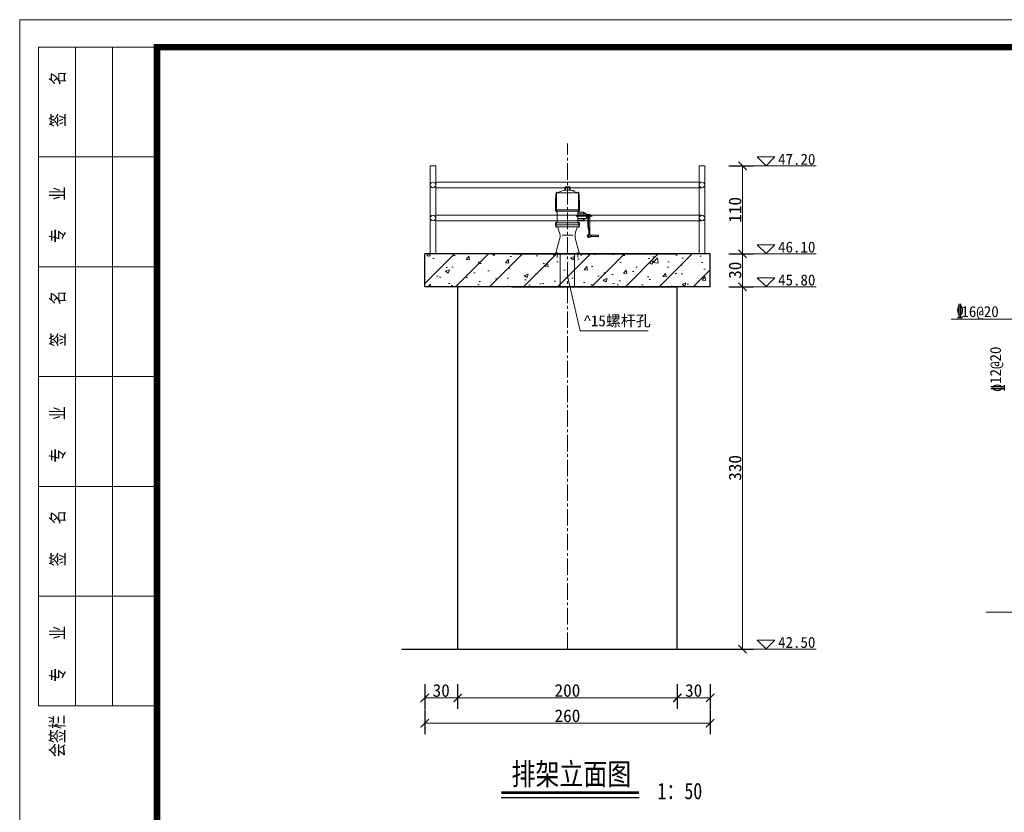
# Model space of a CAD drawing. Extents: x -13074 to 1448651, y 3648755 to 8081248.
# Tile 135 of 173: x 563140 to 563319, y 3858638 to 3858782. Entities that reach past the tile are written whole.
import ezdxf
from ezdxf.enums import TextEntityAlignment as Align
from ezdxf.lldxf.tags import DXFTag

# ---------------------------------------------------------------- set-up
doc = ezdxf.new("R2010")
doc.units = 0
doc.header["$PDMODE"] = 32
doc.header["$PDSIZE"] = 0.2
doc.linetypes.add('CENTER2', pattern=[1.125, 0.75, -0.125, 0.125, -0.125])
doc.layers.get('0').update_dxf_attribs({"linetype": 'CONTINUOUS'})
doc.layers.get('Defpoints').update_dxf_attribs({"linetype": 'CONTINUOUS'})
for name, color, linetype, lineweight in [('0.09中心线', 1, 'DASHDOT2', 9), ('0.09标注线', 3, 'CONTINUOUS', 9), ('0.13文字', 255, 'CONTINUOUS', 13), ('0.15红线', 1, 'CONTINUOUS', 15), ('0.30粗线', 7, 'CONTINUOUS', 30), ('SHEET', 1, 'CONTINUOUS', 15), ('填充符', 7, 'CONTINUOUS', 9), ('文字', 7, 'CONTINUOUS', 15), ('粗线', 7, 'CONTINUOUS', 35), ('细实线', 3, 'CONTINUOUS', 20), ('细线', 7, 'CONTINUOUS', 15)]:
    doc.layers.add(name, color=color, linetype=linetype, lineweight=lineweight)
doc.layers.add('DIM', color=3, linetype='CONTINUOUS')
doc.styles.add('-仿宋_GB2312', font='FangSong_GB2312.ttf')
doc.styles.add('CHX-1', font='tssdeng.shx', dxfattribs={"width": 0.7, "height": 300, "bigfont": 'atssdchn.shx'})
doc.styles.add('FHZ', font='FangSong_GB2312.ttf', dxfattribs={"width": 0.707, "height": 300})
tags = doc.linetypes.add('DASHDOT2', pattern=[0.5, 0.25, -0.125, 0, -0.125]).pattern_tags.tags
tags[10:11] = [DXFTag(74, 4), DXFTag(75, 0), DXFTag(340, '0'), DXFTag(46, 1.0), DXFTag(50, 0.0), DXFTag(44, 0.0), DXFTag(45, 0.0)]
tags[8:9] = [DXFTag(74, 4), DXFTag(75, 0), DXFTag(340, '0'), DXFTag(46, 1.0), DXFTag(50, 0.0), DXFTag(44, 0.0), DXFTag(45, 0.0)]
tags[6:7] = [DXFTag(74, 4), DXFTag(75, 0), DXFTag(340, '0'), DXFTag(46, 1.0), DXFTag(50, 0.0), DXFTag(44, 0.0), DXFTag(45, 0.0)]
tags[4:5] = [DXFTag(74, 4), DXFTag(75, 0), DXFTag(340, '0'), DXFTag(46, 1.0), DXFTag(50, 0.0), DXFTag(44, 0.0), DXFTag(45, 0.0)]
doc.dimstyles.new('副本 (2) STANDARD', dxfattribs={"dimscale": 0, "dimtxt": 3.5, "dimasz": 1.5, "dimexe": 2, "dimexo": 2.25, "dimgap": 0.2, "dimtad": 1, "dimdec": 1, "dimzin": 0, "dimdsep": 46, "dimtxsty": '-仿宋_GB2312', "dimblk": 'ARCHTICK', "dimcen": 0.09, "dimadec": 0, "dimazin": 0, "dimtfac": 1, "dimtdec": 1, "dimtix": 1, "dimtmove": 2, "dimatfit": 3, "dimfxlon": 1, "dimtolj": 1, "dimtzin": 0, "dimlwd": 9, "dimarcsym": 0})

# ---------------------------------------------------------------- blocks, each defined once
blk = doc.blocks.new('_ARCHTICK')
at = {"color": 0, "linetype": 'ByBlock', "const_width": 0.15}
blk.add_lwpolyline([(-0.5, -0.5), (0.5, 0.5)], dxfattribs=at)
blk = doc.blocks.new('*D2831')
at = {"layer": '0.09标注线', "color": 0, "lineweight": -2}
for p, q in [((563213.57, 3858661.45), (563213.57, 3858656.95)), ((563219.57, 3858661.45), (563219.57, 3858656.95))]:
    blk.add_line(p, q, dxfattribs=at)
at = {"layer": '0.09标注线', "color": 0, "lineweight": 9}
blk.add_line((563213.57, 3858658.95), (563219.57, 3858658.95), dxfattribs=at)
at = {"layer": 'Defpoints', "color": 0, "lineweight": 13}
for p in [(563213.57, 3858737.85), (563219.57, 3858737.85), (563219.57, 3858658.95)]:
    blk.add_point(p, dxfattribs=at)
at = {"layer": '0.09标注线', "color": 0, "lineweight": 9, "xscale": 1.5, "yscale": 1.5, "zscale": 1.5, "rotation": 180}
blk.add_blockref('_ARCHTICK', (563213.57, 3858658.95), dxfattribs=at)
at = {"layer": '0.09标注线', "color": 0, "lineweight": 9, "xscale": 1.5, "yscale": 1.5, "zscale": 1.5}
blk.add_blockref('_ARCHTICK', (563219.57, 3858658.95), dxfattribs=at)
at = {"layer": '0.09标注线', "color": 0, "insert": (563216.57, 3858660.3), "char_height": 2.3, "attachment_point": 5, "style": '-仿宋_GB2312'}
blk.add_mtext('\\A1;30', dxfattribs=at)
blk = doc.blocks.new('*D2832')
at = {"layer": '0.09标注线', "color": 0, "lineweight": -2}
for p, q in [((563219.57, 3858661.45), (563219.57, 3858656.95)), ((563259.57, 3858661.45), (563259.57, 3858656.95))]:
    blk.add_line(p, q, dxfattribs=at)
at = {"layer": '0.09标注线', "color": 0, "lineweight": 9}
blk.add_line((563219.57, 3858658.95), (563259.57, 3858658.95), dxfattribs=at)
at = {"layer": 'Defpoints', "color": 0, "lineweight": 13}
for p in [(563259.57, 3858737.85), (563219.57, 3858667.85), (563259.57, 3858658.95)]:
    blk.add_point(p, dxfattribs=at)
at = {"layer": '0.09标注线', "color": 0, "lineweight": 9, "xscale": 1.5, "yscale": 1.5, "zscale": 1.5, "rotation": 180}
blk.add_blockref('_ARCHTICK', (563219.57, 3858658.95), dxfattribs=at)
at = {"layer": '0.09标注线', "color": 0, "lineweight": 9, "xscale": 1.5, "yscale": 1.5, "zscale": 1.5}
blk.add_blockref('_ARCHTICK', (563259.57, 3858658.95), dxfattribs=at)
at = {"layer": '0.09标注线', "color": 0, "insert": (563239.57, 3858660.3), "char_height": 2.3, "attachment_point": 5, "style": '-仿宋_GB2312'}
blk.add_mtext('\\A1;200', dxfattribs=at)
blk = doc.blocks.new('*D2833')
at = {"layer": '0.09标注线', "color": 0, "lineweight": -2}
for p, q in [((563259.57, 3858661.45), (563259.57, 3858656.95)), ((563265.57, 3858661.45), (563265.57, 3858656.95))]:
    blk.add_line(p, q, dxfattribs=at)
at = {"layer": '0.09标注线', "color": 0, "lineweight": 9}
blk.add_line((563259.57, 3858658.95), (563265.57, 3858658.95), dxfattribs=at)
at = {"layer": 'Defpoints', "color": 0, "lineweight": 13}
for p in [(563259.57, 3858737.85), (563265.57, 3858737.85), (563265.57, 3858658.95)]:
    blk.add_point(p, dxfattribs=at)
at = {"layer": '0.09标注线', "color": 0, "lineweight": 9, "xscale": 1.5, "yscale": 1.5, "zscale": 1.5, "rotation": 180}
blk.add_blockref('_ARCHTICK', (563259.57, 3858658.95), dxfattribs=at)
at = {"layer": '0.09标注线', "color": 0, "lineweight": 9, "xscale": 1.5, "yscale": 1.5, "zscale": 1.5}
blk.add_blockref('_ARCHTICK', (563265.57, 3858658.95), dxfattribs=at)
at = {"layer": '0.09标注线', "color": 0, "insert": (563262.57, 3858660.3), "char_height": 2.3, "attachment_point": 5, "style": '-仿宋_GB2312'}
blk.add_mtext('\\A1;30', dxfattribs=at)
blk = doc.blocks.new('*D2834')
at = {"layer": '0.09标注线', "color": 0, "lineweight": -2}
for p, q in [((563213.57, 3858656.84), (563213.57, 3858652.34)), ((563265.57, 3858656.84), (563265.57, 3858652.34))]:
    blk.add_line(p, q, dxfattribs=at)
at = {"layer": '0.09标注线', "color": 0, "lineweight": 9}
blk.add_line((563213.57, 3858654.34), (563265.57, 3858654.34), dxfattribs=at)
at = {"layer": 'Defpoints', "color": 0, "lineweight": 13}
for p in [(563213.57, 3858737.85), (563265.57, 3858737.85), (563265.57, 3858654.34)]:
    blk.add_point(p, dxfattribs=at)
at = {"layer": '0.09标注线', "color": 0, "lineweight": 9, "xscale": 1.5, "yscale": 1.5, "zscale": 1.5, "rotation": 180}
blk.add_blockref('_ARCHTICK', (563213.57, 3858654.34), dxfattribs=at)
at = {"layer": '0.09标注线', "color": 0, "lineweight": 9, "xscale": 1.5, "yscale": 1.5, "zscale": 1.5}
blk.add_blockref('_ARCHTICK', (563265.57, 3858654.34), dxfattribs=at)
at = {"layer": '0.09标注线', "color": 0, "insert": (563239.57, 3858655.69), "char_height": 2.3, "attachment_point": 5, "style": '-仿宋_GB2312'}
blk.add_mtext('\\A1;260', dxfattribs=at)
blk = doc.blocks.new('*D2952')
at = {"layer": '0.09标注线', "color": 0, "lineweight": -2}
for p, q in [((563268.97, 3858733.85), (563273.47, 3858733.85)), ((563268.97, 3858667.85), (563273.47, 3858667.85))]:
    blk.add_line(p, q, dxfattribs=at)
at = {"layer": '0.09标注线', "color": 0, "lineweight": 9}
blk.add_line((563271.47, 3858667.85), (563271.47, 3858733.85), dxfattribs=at)
at = {"layer": 'Defpoints', "color": 0, "lineweight": 13}
for p in [(563259.57, 3858733.85), (563271.47, 3858733.85), (563259.57, 3858667.85)]:
    blk.add_point(p, dxfattribs=at)
at = {"layer": '0.09标注线', "color": 0, "lineweight": 9, "xscale": 1.5, "yscale": 1.5, "zscale": 1.5}
for p, rotation in [((563271.47, 3858733.85), 90), ((563271.47, 3858667.85), 270)]:
    blk.add_blockref('_ARCHTICK', p, dxfattribs=dict(at, rotation=rotation))
at = {"layer": '0.09标注线', "color": 0, "insert": (563270.12, 3858700.85), "char_height": 2.3, "attachment_point": 5, "rotation": 90, "style": '-仿宋_GB2312'}
blk.add_mtext('\\A1;330', dxfattribs=at)
blk = doc.blocks.new('*D2835')
at = {"layer": '0.09标注线', "color": 0, "lineweight": -2}
for p, q in [((563268.97, 3858739.85), (563273.47, 3858739.85)), ((563268.97, 3858733.85), (563273.47, 3858733.85))]:
    blk.add_line(p, q, dxfattribs=at)
at = {"layer": '0.09标注线', "color": 0, "lineweight": 9}
blk.add_line((563271.47, 3858733.85), (563271.47, 3858739.85), dxfattribs=at)
at = {"layer": 'Defpoints', "color": 0, "lineweight": 13}
for p in [(563265.57, 3858739.85), (563271.47, 3858739.85), (563265.57, 3858733.85)]:
    blk.add_point(p, dxfattribs=at)
at = {"layer": '0.09标注线', "color": 0, "lineweight": 9, "xscale": 1.5, "yscale": 1.5, "zscale": 1.5}
for p, rotation in [((563271.47, 3858739.85), 90), ((563271.47, 3858733.85), 270)]:
    blk.add_blockref('_ARCHTICK', p, dxfattribs=dict(at, rotation=rotation))
at = {"layer": '0.09标注线', "color": 0, "insert": (563270.12, 3858736.85), "char_height": 2.3, "attachment_point": 5, "rotation": 90, "style": '-仿宋_GB2312'}
blk.add_mtext('\\A1;30', dxfattribs=at)
blk = doc.blocks.new('*D2865')
at = {"layer": '0.09标注线', "color": 0, "lineweight": -2}
for p, q in [((563268.97, 3858755.85), (563273.47, 3858755.85)), ((563268.97, 3858739.85), (563273.47, 3858739.85))]:
    blk.add_line(p, q, dxfattribs=at)
at = {"layer": '0.09标注线', "color": 0, "lineweight": 9}
blk.add_line((563271.47, 3858755.85), (563271.47, 3858739.85), dxfattribs=at)
at = {"layer": 'Defpoints', "color": 0, "lineweight": 13}
for p in [(563264.57, 3858755.85), (563264.57, 3858739.85), (563271.47, 3858739.85)]:
    blk.add_point(p, dxfattribs=at)
at = {"layer": '0.09标注线', "color": 0, "lineweight": 9, "xscale": 1.5, "yscale": 1.5, "zscale": 1.5}
for p, rotation in [((563271.47, 3858755.85), 90), ((563271.47, 3858739.85), 270)]:
    blk.add_blockref('_ARCHTICK', p, dxfattribs=dict(at, rotation=rotation))
at = {"layer": '0.09标注线', "color": 0, "insert": (563270.12, 3858747.85), "char_height": 2.3, "attachment_point": 5, "rotation": 90, "style": '-仿宋_GB2312'}
blk.add_mtext('\\A1;110', dxfattribs=at)
blk = doc.blocks.new('jhl')
at = {"layer": '细线'}
for p, q in [((51304.9, 30128.6), (51304, 30127.6)), ((51304, 30127.6), (51311.8, 30127.6)), ((51304, 30123.2), (51304, 30127.6)), ((51304.9, 30128.6), (51310.9, 30128.6)), ((51304.9, 30123.2), (51304.9, 30127.6)), ((51310.9, 30128.6), (51311.8, 30127.6)), ((51310.9, 30127.6), (51310.9, 30123.2)), ((51311.8, 30127.6), (51311.8, 30123.2)), ((51325.3, 30119.2), (51290.6, 30119.2)), ((51291.1, 30120.6), (51291.1, 30089.9)), ((51291.5, 30119.2), (51303.1, 30123.2)), ((51303.1, 30123.2), (51312.7, 30123.2)), ((51324.3, 30119.2), (51312.7, 30123.2)), ((51315.5, 30122.2), (51315.8, 30123.2)), ((51315.8, 30123.2), (51317.7, 30122.5)), ((51315.9, 30122.1), (51316.2, 30123.1)), ((51317.4, 30122.6), (51317, 30121.7)), ((51317.7, 30122.5), (51317.4, 30121.6)), ((51324.7, 30120.6), (51324.7, 30089.9)), ((51289.6, 30094.4), (51289.6, 30092.6)), ((51326.2, 30093.4), (51289.6, 30093.4)), ((51290.8, 30091.5), (51325.1, 30091.5)), ((51292.4, 30091.5), (51292.4, 30073.9)), ((51321.2, 30083.9), (51345.2, 30083.9)), ((51323.4, 30091.5), (51323.4, 30073.9)), ((51323.4, 30089.7), (51332.1, 30089.7)), ((51323.4, 30087.4), (51337, 30087.4)), ((51323.4, 30080.4), (51337, 30080.4)), ((51326.2, 30094.4), (51326.2, 30092.6)), ((51332.1, 30089.7), (51337, 30087.4)), ((51332.1, 30089.7), (51332.1, 30087.4)), ((51332.1, 30080.4), (51332.1, 30077.7)), ((51332.1, 30077.7), (51337, 30080.4)), ((51337, 30087.4), (51337, 30080.4)), ((51341.9, 30086.2), (51337, 30086.2)), ((51338.6, 30081.7), (51337, 30081.7)), ((51338.6, 30081.7), (51338.6, 30083.7)), ((51338.6, 30081.7), (51338.6, 30068.9)), ((51339.9, 30083.7), (51339.9, 30068.9)), ((51341.9, 30081.7), (51339.9, 30081.7)), ((51341.9, 30086.2), (51341.9, 30051.7)), ((51289.6, 30069), (51289.6, 30073.9)), ((51289.6, 30073.9), (51326.2, 30073.9)), ((51326.2, 30070.9), (51289.6, 30070.9)), ((51290.8, 30074.9), (51290.8, 30066.9)), ((51325.1, 30067.9), (51290.8, 30067.9)), ((51293.1, 30066.6), (51295.5, 30059.4)), ((51322.7, 30066.6), (51320.3, 30059.4)), ((51323.4, 30077.7), (51332.1, 30077.7)), ((51325, 30074.9), (51325, 30066.9)), ((51326.2, 30073.9), (51326.2, 30069)), ((51338.6, 30068.9), (51340.5, 30060.9)), ((51339.9, 30068.9), (51341.9, 30060.5)), ((51296.2, 30050.4), (51290.4, 30028.3)), ((51300, 30054.9), (51315.8, 30054.9)), ((51319.6, 30050.4), (51325.5, 30028.3)), ((51341.9, 30056.2), (51339.7, 30056.2)), ((51339.7, 30056.2), (51339.7, 30051.7)), ((51341.9, 30051.7), (51339.7, 30051.7)), ((51340.5, 30060.9), (51340.5, 30056.2)), ((51354.8, 30055.1), (51341.9, 30055.1)), ((51354.8, 30052.9), (51341.9, 30052.9)), ((51344.1, 30055.1), (51344.1, 30052.9)), ((51344.8, 30055.1), (51344.8, 30052.9)), ((51354.8, 30055.1), (51354.8, 30052.9)), ((51287.3, 30025.6), (51287.3, 30023.5)), ((51288.4, 30026.7), (51327.4, 30026.7)), ((51292, 30029.4), (51292, 30020.9)), ((51323.8, 30029.4), (51323.8, 30020.9)), ((51328.5, 30025.6), (51328.5, 30023.5))]:
    blk.add_line(p, q, dxfattribs=at)
for centre, radius, start, end in [((51572, 30096.2), 282.4, 175.3154, 180.3692), ((51043.8, 30096.2), 282.4, 359.6308, 4.6846), ((51290.8, 30092.6), 1.12, 180, 270), ((51325.1, 30092.6), 1.12, 270, 0), ((51337.7, 30083.7), 0.938, 0, 90), ((51340.9, 30083.7), 0.938, 90, 180), ((51290.8, 30069), 1.12, 180, 270), ((51291.4, 30066), 1.88, 18.4349, 90), ((51324.4, 30066), 1.88, 90, 161.5651), ((51325.1, 30069), 1.12, 270, 0), ((51277.8, 30053.5), 18.8, 350.3673, 18.4349), ((51338.1, 30053.5), 18.8, 161.5651, 189.6327), ((51339.9, 30053.9), 2.27, 96.7496, 263.2504), ((51288.4, 30025.6), 1.12, 90, 180), ((51288.5, 30028.6), 1.88, 270, 350.3673), ((51327.3, 30028.6), 1.88, 189.6327, 270), ((51327.4, 30025.6), 1.12, 0, 90)]:
    blk.add_arc(centre, radius, start, end, dxfattribs=at)

msp = doc.modelspace()

# ---------------------------------------------------------------- hatches: boundary and pattern name
at = {"layer": '填充符'}
h = msp.add_hatch(dxfattribs=at)
h.set_pattern_fill('AR-CONC', style=0)
h.set_pattern_definition([(50, (555776.137, 3828707.572), (7.1726018, -0.6275213), [0.75, -8.25]), (355, (555776.137, 3828707.572), (-1.3875133, 7.5219213), [0.6, -6.6]), (100.4514, (555776.735, 3828707.5196), (5.7850938, 6.8943954), [0.6374019, -7.0114211]), (46.1842, (555776.137, 3828709.572), (10.6724105, -1.6551901), [1.125, -12.375]), (96.6356, (555777.027, 3828709.434), (9.346627, 9.7411787), [0.956103, -10.51713]), (351.1842, (555776.137, 3828709.572), (9.3466195, 9.741186), [0.9, -9.9]), (21, (555777.137, 3828709.072), (5.9690705, -4.0261889), [0.75, -8.25]), (326, (555777.137, 3828709.072), (2.4331533, 7.2515005), [0.6, -6.6]), (71.4514, (555777.635, 3828708.7364), (8.4022263, 3.225305), [0.6374019, -7.0114211]), (37.5, (555776.1373, 3828707.572), (0.12159855, 3.32893854), [0, -6.52, 0, -6.7, 0, -6.625]), (7.5, (555776.1373, 3828707.572), (2.63069537, 3.9441171), [0, -3.82, 0, -6.37, 0, -2.525]), (327.5, (555773.9073, 3828707.572), (5.33822436, -0.22554872), [0, -2.5, 0, -7.8, 0, -10.35]), (317.5, (555772.9073, 3828707.572), (5.8318617, 1.0010498), [0, -3.25, 0, -5.18, 0, -7.35])])
h.paths.add_polyline_path([(563265.575, 3858733.849), (563213.575, 3858733.849), (563213.575, 3858739.849), (563265.575, 3858739.849)])
h = msp.add_hatch(dxfattribs=at)
h.set_pattern_fill('ANSI31', scale=35, style=0)
h.set_pattern_definition([(45, (555776.1373, 3828707.572), (-3.09359217, 3.09359217), [])])
h.paths.add_polyline_path([(563265.575, 3858733.849), (563213.575, 3858733.849), (563213.575, 3858739.849), (563265.575, 3858739.849)])

# ---------------------------------------------------------------- linework, layer by layer
at = {"color": 7}
msp.add_line((563227.481, 3858640.796), (563252.647, 3858640.81), dxfattribs=at)
at = {"color": 7, "const_width": 0.461}
msp.add_lwpolyline([(563227.522, 3858641.713), (563252.606, 3858641.713)], dxfattribs=at)
at = {"layer": '0.09中心线', "ltscale": 3}
for p, q in [((563238.273, 3858739.849), (563238.273, 3858733.849)), ((563240.876, 3858739.849), (563240.876, 3858733.849))]:
    msp.add_line(p, q, dxfattribs=at)
at = {"layer": '0.09标注线', "color": 7}
for p, q in [((563274.158, 3858757.481), (563275.758, 3858755.881)), ((563274.158, 3858757.481), (563277.358, 3858757.481)), ((563275.758, 3858755.881), (563277.358, 3858757.481)), ((563273.284, 3858755.849), (563284.878, 3858755.849)), ((563274.158, 3858741.481), (563275.758, 3858739.881)), ((563274.158, 3858741.481), (563277.358, 3858741.481)), ((563275.758, 3858739.881), (563277.358, 3858741.481)), ((563273.284, 3858739.849), (563284.878, 3858739.849)), ((563239.575, 3858735.758), (563241.884, 3858725.828)), ((563274.158, 3858735.481), (563275.758, 3858733.881)), ((563274.158, 3858735.481), (563277.358, 3858735.481)), ((563275.758, 3858733.881), (563277.358, 3858735.481)), ((563273.284, 3858733.849), (563284.878, 3858733.849)), ((563327.312, 3858727.931), (563309.468, 3858727.931)), ((563254.268, 3858725.828), (563241.884, 3858725.828)), ((563273.284, 3858667.849), (563284.878, 3858667.849)), ((563274.158, 3858669.481), (563275.758, 3858667.881)), ((563274.158, 3858669.481), (563277.358, 3858669.481)), ((563275.758, 3858667.881), (563277.358, 3858669.481))]:
    msp.add_line(p, q, dxfattribs=at)
at = {"layer": '0.09标注线'}
msp.add_line((563315.868, 3858674.555), (563324.366, 3858674.555), dxfattribs=at)
at = {"layer": '0.15红线'}
for p, q in [((563214.58, 3858739.849, 0.346), (563214.58, 3858755.849, 0.346)), ((563215.58, 3858755.849, 0.346), (563214.58, 3858755.849, 0.346)), ((563215.58, 3858739.849, 0.346), (563215.58, 3858755.849, 0.346)), ((563263.58, 3858739.849, 0.346), (563263.58, 3858755.849, 0.346)), ((563263.58, 3858755.849, 0.346), (563264.58, 3858755.849, 0.346)), ((563264.58, 3858739.849, 0.346), (563264.58, 3858755.849, 0.346)), ((563215.58, 3858752.892, 0.346), (563236.236, 3858752.892, 0.346)), ((563242.924, 3858752.892, -0.346), (563236.236, 3858752.892, -0.346)), ((563242.924, 3858752.892, 0.346), (563264.08, 3858752.892, 0.346)), ((563215.58, 3858751.892, 0.346), (563236.236, 3858751.892, 0.346)), ((563242.924, 3858751.892, -0.346), (563236.236, 3858751.892, -0.346)), ((563242.924, 3858751.892, 0.346), (563264.08, 3858751.892, 0.346)), ((563215.58, 3858746.868, 0.346), (563236.236, 3858746.868, 0.346)), ((563242.924, 3858746.868, -0.346), (563236.236, 3858746.868, -0.346)), ((563242.924, 3858746.868, 0.346), (563264.08, 3858746.868, 0.346)), ((563215.58, 3858745.868, 0.346), (563236.236, 3858745.868, 0.346)), ((563242.924, 3858745.868, -0.346), (563236.236, 3858745.868, -0.346)), ((563242.924, 3858745.868, 0.346), (563264.08, 3858745.868, 0.346))]:
    msp.add_line(p, q, dxfattribs=at)
for centre in [(563215.08, 3858752.392, 0.346), (563264.08, 3858752.392, 0.346), (563215.08, 3858746.368, 0.346), (563264.08, 3858746.368, 0.346)]:
    msp.add_circle(centre, 0.5, dxfattribs=at)
at = {"layer": '0.30粗线', "color": 7}
for p, q in [((563265.575, 3858739.849), (563213.575, 3858739.849)), ((563213.575, 3858733.849), (563213.575, 3858739.849)), ((563265.575, 3858733.849), (563265.575, 3858739.849)), ((563265.575, 3858733.849), (563213.575, 3858733.849)), ((563219.575, 3858667.849), (563219.575, 3858733.849)), ((563259.575, 3858667.849), (563259.575, 3858733.849)), ((563259.575, 3858667.849), (563259.575, 3858733.849)), ((563209.35, 3858667.849), (563271.471, 3858667.849))]:
    msp.add_line(p, q, dxfattribs=at)
at = {"layer": 'SHEET', "color": 7}
for p, q in [((563164.769, 3858777.489), (563143.169, 3858777.489)), ((563143.169, 3858777.489), (563164.769, 3858777.489)), ((563143.169, 3858777.489), (563143.169, 3858657.489)), ((563149.919, 3858777.489), (563149.919, 3858657.489)), ((563156.669, 3858777.489), (563156.669, 3858657.489)), ((563143.169, 3858757.489), (563164.769, 3858757.489)), ((563143.169, 3858737.489), (563164.769, 3858737.489)), ((563143.169, 3858737.489), (563164.769, 3858737.489)), ((563143.169, 3858737.489), (563164.769, 3858737.489)), ((563143.169, 3858717.489), (563164.769, 3858717.489)), ((563143.169, 3858697.489), (563164.769, 3858697.489)), ((563143.169, 3858697.489), (563164.769, 3858697.489)), ((563143.169, 3858677.489), (563164.769, 3858677.489)), ((563143.169, 3858657.489), (563164.769, 3858657.489))]:
    msp.add_line(p, q, dxfattribs=at)
msp.add_lwpolyline([(563559.769, 3858485.489), (563139.769, 3858485.489), (563139.769, 3858782.489), (563559.769, 3858782.489)], close=True, dxfattribs=at)
at = {"layer": 'SHEET', "color": 7, "const_width": 1.2}
msp.add_lwpolyline([(563164.769, 3858777.489), (563554.769, 3858777.489), (563554.769, 3858490.489), (563164.769, 3858490.489)], close=True, dxfattribs=at)
at = {"layer": '粗线', "color": 7}
for p, q in [((563259.575, 3858739.849), (563229.575, 3858739.849)), ((563259.575, 3858733.849), (563229.575, 3858733.849))]:
    msp.add_line(p, q, dxfattribs=at)
at = {"layer": '细实线', "color": 1, "linetype": 'CENTER2', "lineweight": 13, "ltscale": 4}
msp.add_line((563239.575, 3858667.849), (563239.575, 3858759.96), dxfattribs=at)

# ---------------------------------------------------------------- block references
at = {"layer": '0.15红线', "xscale": 0.1200000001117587, "yscale": 0.1200000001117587, "zscale": 0.1200000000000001}
msp.add_blockref('jhl', (557082.631, 3855136.642, -0.346), dxfattribs=at)

# ---------------------------------------------------------------- texts
at = {"layer": '0.09标注线', "color": 7, "char_height": 2, "width": 17.07403, "style": '-仿宋_GB2312'}
for s, insert, attachment_point in [('47.20', (563277.95, 3858758.077), 1), ('46.10', (563277.95, 3858742.077), 1), ('45.80', (563277.95, 3858736.077), 1), ('{\\Fhztxt_e|c134;^ }15螺杆孔', (563254.746, 3858728.646), 3), ('16@20', (563318.156, 3858730.33), 3), ('42.50', (563277.95, 3858670.077), 1)]:
    msp.add_mtext(s, dxfattribs=dict(at, insert=insert, attachment_point=attachment_point))
at = {"layer": '0.09标注线', "color": 7, "insert": (563319.003, 3858716.147), "char_height": 2, "width": 17.07403, "attachment_point": 7, "rotation": 90, "style": '-仿宋_GB2312'}
msp.add_mtext('12@20', dxfattribs=at)
at = {"layer": '0.13文字', "color": 7, "style": '-仿宋_GB2312', "width": 0.8}
for s, height, p in [('排架立面图', 4, (563240.287, 3858645.173)), ('1：50', 3, (563260.05, 3858641.979))]:
    msp.add_text(s, height=height, dxfattribs=at).set_placement(p, align=Align.MIDDLE)
at = {"layer": 'DIM', "color": 7, "style": 'FHZ', "width": 0.75}
for s, p in [('签    名', (563147.943, 3858762.937)), ('专    业', (563147.943, 3858741.874)), ('签    名', (563147.943, 3858722.937)), ('专    业', (563147.943, 3858701.874)), ('签    名', (563147.943, 3858682.937)), ('专    业', (563147.943, 3858661.874)), ('会签栏', (563147.871, 3858648.168))]:
    msp.add_text(s, height=2.5, rotation=90, dxfattribs=at).set_placement(p)
at = {"layer": '文字', "color": 7, "style": 'CHX-1', "width": 0.62}
msp.add_text('\x84', height=2.5, dxfattribs=at).set_placement((563310.438, 3858728.25))
msp.add_text('\x84', height=2.5, rotation=90, dxfattribs=at).set_placement((563319.221, 3858714.779))

# ---------------------------------------------------------------- dimensions: what is measured, and where the dimension line sits
at = {"layer": '0.09标注线'}
dim = msp.add_linear_dim(base=(563271.471, 3858739.849), p1=(563264.575, 3858755.849), p2=(563264.575, 3858739.849), angle=90, text='110', dimstyle='副本 (2) STANDARD', override={"dimscale": 1, "dimtxt": 2.3, "dimdec": 0, "dimlfac": 5}, dxfattribs=at)
dim.commit()
dim.dimension.update_dxf_attribs({"geometry": '*D2865', "text_midpoint": (563270.121, 3858747.849)})
for base, p1, p2, picture, middle in [((563271.471, 3858739.849), (563265.575, 3858733.849), (563265.575, 3858739.849), '*D2835', (563270.121, 3858736.849)), ((563271.471, 3858733.849), (563259.575, 3858667.849), (563259.575, 3858733.849), '*D2952', (563270.121, 3858700.849))]:
    dim = msp.add_linear_dim(base=base, p1=p1, p2=p2, angle=90, dimstyle='副本 (2) STANDARD', override={"dimscale": 1, "dimtxt": 2.3, "dimdec": 0, "dimlfac": 5}, dxfattribs=at)
    dim.commit()
    dim.dimension.update_dxf_attribs({"geometry": picture, "text_midpoint": middle})
for base, p1, p2, picture, middle in [((563219.575, 3858658.953), (563213.575, 3858737.849), (563219.575, 3858737.849), '*D2831', (563216.575, 3858660.303)), ((563265.575, 3858654.344), (563213.575, 3858737.849), (563265.575, 3858737.849), '*D2834', (563239.575, 3858655.694)), ((563259.575, 3858658.953), (563219.575, 3858667.849), (563259.575, 3858737.849), '*D2832', (563239.575, 3858660.303)), ((563265.575, 3858658.953), (563259.575, 3858737.849), (563265.575, 3858737.849), '*D2833', (563262.575, 3858660.303))]:
    dim = msp.add_linear_dim(base=base, p1=p1, p2=p2, dimstyle='副本 (2) STANDARD', override={"dimscale": 1, "dimtxt": 2.3, "dimdec": 0, "dimlfac": 5}, dxfattribs=at)
    dim.commit()
    dim.dimension.update_dxf_attribs({"geometry": picture, "text_midpoint": middle})

doc.saveas('drawing.dxf')
